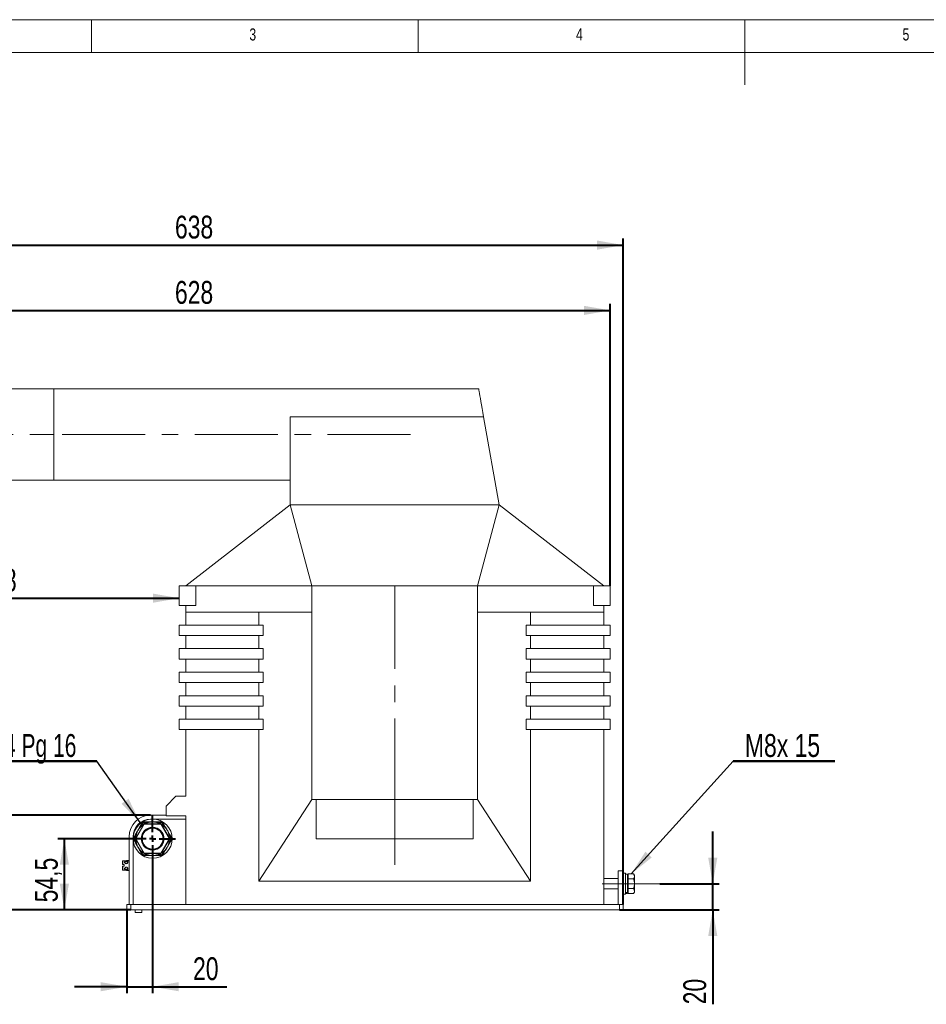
# Model space of a CAD drawing. Header units: millimetres. Extents: x 5 to 582, y 5 to 292.
# Tile 3 of 8: x 99 to 238, y 141 to 292. Entities that reach past the tile are written whole.
import ezdxf

# ---------------------------------------------------------------- set-up
doc = ezdxf.new("R2010")
doc.units = ezdxf.units.MM
doc.linetypes.add('CENTERX2', pattern=[20.32, 12.7, -2.54, 2.54, -2.54])
doc.layers.add('KÓTY_DO_VÝKRESŮ_NA_WEB', color=7, linetype='Continuous', lineweight=40)
doc.styles.add('SLDTEXTSTYLE0', font='TXT', dxfattribs={"width": 0.75})
doc.styles.add('SLDTEXTSTYLE4', font='TXT', dxfattribs={"width": 0.75, "bigfont": 'bigfont'})
doc.styles.add('SLDTEXTSTYLE9', font='TXT', dxfattribs={"width": 0.6875})
doc.dimstyles.new('SLDDIMSTYLE0', dxfattribs={"dimtxt": 3.5, "dimasz": 4, "dimexe": 0, "dimexo": 0.0625, "dimgap": 0.875, "dimtad": 1, "dimdec": 1, "dimlfac": 5, "dimrnd": 1e-09, "dimzin": 12, "dimdsep": 46, "dimtxsty": 'SLDTEXTSTYLE0', "dimsah": 1, "dimcen": 0.09, "dimadec": 0, "dimazin": 3, "dimtfac": 1, "dimtofl": 0, "dimtmove": 0, "dimatfit": 3, "dimfxl": 1, "dimfrac": 2, "dimtolj": 1, "dimtzin": 12, "dimarcsym": 0})
doc.dimstyles.new('SLDDIMSTYLE1', dxfattribs={"dimtxt": 3.5, "dimasz": 4, "dimexe": 0, "dimexo": 0.0625, "dimgap": 0.875, "dimtad": 1, "dimdec": 1, "dimlfac": 5, "dimrnd": 1e-09, "dimzin": 12, "dimdsep": 46, "dimtxsty": 'SLDTEXTSTYLE0', "dimsah": 1, "dimcen": 0.09, "dimadec": 0, "dimazin": 3, "dimtfac": 1, "dimtmove": 0, "dimatfit": 0, "dimfxl": 1, "dimfrac": 2, "dimtolj": 1, "dimtzin": 12, "dimarcsym": 0})
doc.dimstyles.new('SLDDIMSTYLE2', dxfattribs={"dimtxt": 0.18, "dimasz": 4, "dimexe": 0, "dimexo": 0.0625, "dimgap": 0, "dimtad": 0, "dimtih": 1, "dimtoh": 1, "dimdec": 0, "dimrnd": 1e-09, "dimzin": 0, "dimdsep": 46, "dimtxsty": 'Standard', "dimsah": 1, "dimcen": 0.09, "dimadec": 0, "dimazin": 0, "dimtfac": 4, "dimtdec": 0, "dimtofl": 0, "dimtmove": 0, "dimatfit": 3, "dimfxl": 1, "dimfrac": 2, "dimtolj": 1, "dimtzin": 0, "dimarcsym": 0})

# ---------------------------------------------------------------- blocks, each defined once
blk = doc.blocks.new('_D')
at = {"layer": 'KÓTY_DO_VÝKRESŮ_NA_WEB'}
for p, q in [((59.88, 228.48), (50.89, 228.48)), ((51.89, 228.48), (51.89, 155.68)), ((116, 155.68), (50.89, 155.68))]:
    blk.add_line(p, q, dxfattribs=at)
for points in [[(51.89, 228.48), (51.19, 224.48), (52.59, 224.48)], [(51.89, 155.68), (52.59, 159.68), (51.19, 159.68)]]:
    blk.add_solid(points, dxfattribs=at)
at = {"layer": 'KÓTY_DO_VÝKRESŮ_NA_WEB', "insert": (47.38, 188.2), "char_height": 3.5, "attachment_point": 1, "rotation": 90, "style": 'SLDTEXTSTYLE0'}
blk.add_mtext('364', dxfattribs=at)
blk = doc.blocks.new('_D_3')
at = {"layer": 'KÓTY_DO_VÝKRESŮ_NA_WEB'}
for p, q in [((115.84, 166.58), (104.84, 166.58)), ((105.84, 155.68), (105.84, 166.58)), ((116, 155.68), (104.84, 155.68))]:
    blk.add_line(p, q, dxfattribs=at)
for points in [[(105.84, 166.58), (105.14, 162.58), (106.54, 162.58)], [(105.84, 155.68), (106.54, 159.68), (105.14, 159.68)]]:
    blk.add_solid(points, dxfattribs=at)
at = {"layer": 'KÓTY_DO_VÝKRESŮ_NA_WEB', "insert": (101.33, 156.83), "char_height": 3.5, "attachment_point": 1, "rotation": 90, "style": 'SLDTEXTSTYLE0'}
blk.add_mtext('54,5', dxfattribs=at)
blk = doc.blocks.new('_D_4')
at = {"layer": 'KÓTY_DO_VÝKRESŮ_NA_WEB'}
for p, q in [((119.04, 170.18), (95.56, 170.18)), ((96.56, 155.68), (96.56, 170.18)), ((116, 155.68), (95.56, 155.68))]:
    blk.add_line(p, q, dxfattribs=at)
for points in [[(96.56, 170.18), (95.86, 166.18), (97.26, 166.18)], [(96.56, 155.68), (97.26, 159.68), (95.86, 159.68)]]:
    blk.add_solid(points, dxfattribs=at)
at = {"layer": 'KÓTY_DO_VÝKRESŮ_NA_WEB', "insert": (92.04, 158.94), "char_height": 3.5, "attachment_point": 1, "rotation": 90, "style": 'SLDTEXTSTYLE0'}
blk.add_mtext('72,5', dxfattribs=at)
blk = doc.blocks.new('_D_5')
at = {"layer": 'KÓTY_DO_VÝKRESŮ_NA_WEB'}
for p, q in [((119.35, 163.07), (119.35, 142.91)), ((115.41, 155.67), (115.41, 142.91)), ((115.41, 143.91), (107.41, 143.91)), ((115.41, 143.91), (119.35, 143.91)), ((119.35, 143.91), (130.71, 143.91))]:
    blk.add_line(p, q, dxfattribs=at)
for points in [[(115.41, 143.91), (111.41, 144.61), (111.41, 143.21)], [(119.35, 143.91), (123.35, 143.21), (123.35, 144.61)]]:
    blk.add_solid(points, dxfattribs=at)
at = {"layer": 'KÓTY_DO_VÝKRESŮ_NA_WEB', "insert": (125.54, 148.42), "char_height": 3.5, "attachment_point": 1, "style": 'SLDTEXTSTYLE0'}
blk.add_mtext('20', dxfattribs=at)
blk = doc.blocks.new('_D_6')
at = {"layer": 'KÓTY_DO_VÝKRESŮ_NA_WEB'}
for p, q in [((63.89, 235.49), (63.89, 248.48)), ((63.89, 247.48), (189.41, 247.48)), ((189.41, 205.29), (189.41, 248.48))]:
    blk.add_line(p, q, dxfattribs=at)
for points in [[(63.89, 247.48), (67.89, 246.78), (67.89, 248.18)], [(189.41, 247.48), (185.41, 248.18), (185.41, 246.78)]]:
    blk.add_solid(points, dxfattribs=at)
at = {"layer": 'KÓTY_DO_VÝKRESŮ_NA_WEB', "insert": (122.77, 251.99), "char_height": 3.5, "attachment_point": 1, "style": 'SLDTEXTSTYLE0'}
blk.add_mtext('628', dxfattribs=at)
blk = doc.blocks.new('_D_7')
at = {"layer": 'KÓTY_DO_VÝKRESŮ_NA_WEB'}
for p, q in [((63.89, 235.49), (63.89, 258.48)), ((191.41, 156.49), (191.41, 258.48)), ((63.89, 257.48), (191.41, 257.48))]:
    blk.add_line(p, q, dxfattribs=at)
for points in [[(63.89, 257.48), (67.89, 256.78), (67.89, 258.18)], [(191.41, 257.48), (187.41, 258.18), (187.41, 256.78)]]:
    blk.add_solid(points, dxfattribs=at)
at = {"layer": 'KÓTY_DO_VÝKRESŮ_NA_WEB', "insert": (122.77, 261.99), "char_height": 3.5, "attachment_point": 1, "style": 'SLDTEXTSTYLE0'}
blk.add_mtext('638', dxfattribs=at)
blk = doc.blocks.new('_D_8')
at = {"layer": 'KÓTY_DO_VÝKRESŮ_NA_WEB'}
for p, q in [((63.89, 221.47), (63.89, 202.41)), ((63.89, 203.41), (123.41, 203.41))]:
    blk.add_line(p, q, dxfattribs=at)
for points in [[(63.89, 203.41), (67.89, 202.71), (67.89, 204.11)], [(123.41, 203.41), (119.41, 204.11), (119.41, 202.71)]]:
    blk.add_solid(points, dxfattribs=at)
at = {"layer": 'KÓTY_DO_VÝKRESŮ_NA_WEB', "insert": (92.68, 207.92), "char_height": 3.5, "attachment_point": 1, "style": 'SLDTEXTSTYLE0'}
blk.add_mtext('298', dxfattribs=at)
blk = doc.blocks.new('_D_9')
at = {"layer": 'KÓTY_DO_VÝKRESŮ_NA_WEB'}
for p, q in [((205.11, 159.68), (205.11, 167.68)), ((197.01, 159.68), (206.11, 159.68)), ((205.11, 155.68), (205.11, 159.68)), ((190.82, 155.68), (206.11, 155.68)), ((205.11, 155.68), (205.11, 141.22))]:
    blk.add_line(p, q, dxfattribs=at)
for points in [[(205.11, 159.68), (205.81, 163.68), (204.41, 163.68)], [(205.11, 155.68), (204.41, 151.68), (205.81, 151.68)]]:
    blk.add_solid(points, dxfattribs=at)
at = {"layer": 'KÓTY_DO_VÝKRESŮ_NA_WEB', "insert": (200.6, 141.22), "char_height": 3.5, "attachment_point": 1, "rotation": 90, "style": 'SLDTEXTSTYLE0'}
blk.add_mtext('20', dxfattribs=at)
blk = doc.blocks.new('SW_NOTE_1')
at = {"layer": 'KÓTY_DO_VÝKRESŮ_NA_WEB', "color": 0}
for p, q in [((-39.01, 0), (0, 0)), ((0, 0), (-39.01, 0)), ((-39.01, 0), (0, 0)), ((0, 0), (-39.01, 0)), ((-39.01, 0), (0, 0)), ((0, 0), (-39.01, 0))]:
    blk.add_line(p, q, dxfattribs=at)
at = {"layer": 'KÓTY_DO_VÝKRESŮ_NA_WEB', "color": 0, "char_height": 3.5, "attachment_point": 1}
for s, insert, style in [('Pevný kontakt', (-38.9, 13.57), 'SLDTEXTSTYLE0'), ('Fixed contact', (-38.9, 9.04), 'SLDTEXTSTYLE0'), ('\\M+18447\\M+18475\\M+18483\\M+18484\\M+1847B\\M+18479\\M+1847A \\M+1847B\\M+18480\\M+1847E\\M+18484\\M+18470\\M+1847B\\M+18484', (-38.9, 4.52), 'SLDTEXTSTYLE4')]:
    blk.add_mtext(s, dxfattribs=dict(at, insert=insert, style=style))
blk = doc.blocks.new('SW_NOTE_2')
at = {"layer": 'KÓTY_DO_VÝKRESŮ_NA_WEB', "color": 0}
for p, q in [((0, 0), (15.56, 0)), ((15.56, 0), (0, 0)), ((0, 0), (15.56, 0)), ((15.56, 0), (0, 0)), ((0, 0), (15.56, 0)), ((15.56, 0), (0, 0))]:
    blk.add_line(p, q, dxfattribs=at)
at = {"layer": 'KÓTY_DO_VÝKRESŮ_NA_WEB', "color": 0, "insert": (7.56, 4.17), "char_height": 3.5, "attachment_point": 2, "style": 'SLDTEXTSTYLE0'}
blk.add_mtext('M8x 15', dxfattribs=at)
blk = doc.blocks.new('SW_NOTE_3')
at = {"layer": 'KÓTY_DO_VÝKRESŮ_NA_WEB', "color": 0}
for p, q in [((-24.13, 0), (0, 0)), ((0, 0), (-24.13, 0)), ((-24.13, 0), (0, 0)), ((0, 0), (-24.13, 0)), ((-24.13, 0), (0, 0)), ((0, 0), (-24.13, 0))]:
    blk.add_line(p, q, dxfattribs=at)
at = {"layer": 'KÓTY_DO_VÝKRESŮ_NA_WEB', "color": 0, "char_height": 3.5, "attachment_point": 2}
for s, insert, style in [('%%c', (-21.58, 4.17), 'SLDTEXTSTYLE0'), ('14 Pg 16', (-9.58, 4.17), 'SLDTEXTSTYLE9')]:
    blk.add_mtext(s, dxfattribs=dict(at, insert=insert, style=style))
blk = doc.blocks.new('SW_CENTERMARKSYMBOL_0')
at = {"layer": 'KÓTY_DO_VÝKRESŮ_NA_WEB', "color": 0}
for p, q in [((0, 1), (0, 3.5)), ((-1, 0), (-3.5, 0)), ((0, 0), (-0.5, 0)), ((0, 0), (0, 0.5)), ((0, 0), (0, -0.5)), ((0, 0), (0.5, 0)), ((1, 0), (3.5, 0)), ((0, -1), (0, -3.5))]:
    blk.add_line(p, q, dxfattribs=at)

msp = doc.modelspace()

# ---------------------------------------------------------------- linework, layer by layer
at = {"color": 7, "linetype": 'Continuous', "lineweight": 0}
for p, q in [((415, 292), (5, 292)), ((110, 292), (110, 287)), ((160, 287), (160, 292)), ((210, 292), (210, 282)), ((410, 287), (10, 287))]:
    msp.add_line(p, q, dxfattribs=at)
at = {"color": 7, "linetype": 'Continuous', "lineweight": 15}
for p, q in [((104.214, 235.481), (92.251, 235.481)), ((169.275, 235.481), (104.214, 235.481)), ((104.214, 235.481), (104.214, 221.481)), ((104.214, 228.481), (104.214, 235.481)), ((140.414, 231.18), (170.034, 231.18)), ((140.414, 231.18), (140.414, 217.681)), ((172.414, 217.681), (170.034, 231.18)), ((104.214, 221.481), (104.214, 228.481)), ((89.01, 221.481), (104.214, 221.481)), ((104.214, 221.481), (140.414, 221.481)), ((140.414, 217.681), (124.414, 205.281)), ((143.732, 205.281), (140.414, 217.681)), ((172.414, 217.681), (140.414, 217.681)), ((172.414, 217.681), (169.096, 205.281)), ((188.414, 205.281), (172.414, 217.681)), ((123.414, 202.281), (123.414, 205.281)), ((125.959, 205.281), (123.414, 205.281)), ((125.959, 205.281), (143.732, 205.281)), ((125.959, 202.281), (125.959, 205.281)), ((143.732, 205.281), (143.732, 201.281)), ((143.732, 205.281), (169.096, 205.281)), ((169.096, 205.281), (169.096, 201.281)), ((169.096, 205.281), (186.869, 205.281)), ((186.869, 205.281), (186.869, 202.281)), ((186.869, 205.281), (189.414, 205.281)), ((189.414, 205.281), (189.414, 202.281)), ((125.959, 202.281), (123.414, 202.281)), ((124.414, 202.281), (124.414, 201.281)), ((186.869, 202.281), (189.414, 202.281)), ((188.414, 202.281), (188.414, 201.281)), ((124.414, 201.281), (143.732, 201.281)), ((124.414, 199.281), (124.414, 201.281)), ((135.614, 201.281), (135.614, 199.281)), ((143.732, 201.281), (143.732, 172.581)), ((169.096, 201.281), (169.096, 172.581)), ((169.096, 201.281), (188.414, 201.281)), ((177.214, 201.281), (177.214, 199.281)), ((188.414, 201.281), (188.414, 199.281)), ((123.414, 197.681), (123.414, 199.281)), ((136.263, 199.281), (123.414, 199.281)), ((136.263, 199.281), (136.263, 197.681)), ((176.565, 197.681), (176.565, 199.281)), ((176.565, 199.281), (189.414, 199.281)), ((189.414, 199.281), (189.414, 197.681)), ((136.263, 197.681), (123.414, 197.681)), ((124.414, 195.681), (124.414, 197.681)), ((135.614, 197.681), (135.614, 195.681)), ((176.565, 197.681), (189.414, 197.681)), ((177.214, 197.681), (177.214, 195.681)), ((188.414, 197.681), (188.414, 195.681)), ((123.414, 194.081), (123.414, 195.681)), ((136.263, 195.681), (123.414, 195.681)), ((136.263, 195.681), (136.263, 194.081)), ((176.565, 194.081), (176.565, 195.681)), ((176.565, 195.681), (189.414, 195.681)), ((189.414, 195.681), (189.414, 194.081)), ((136.263, 194.081), (123.414, 194.081)), ((124.414, 192.081), (124.414, 194.081)), ((135.614, 194.081), (135.614, 192.081)), ((176.565, 194.081), (189.414, 194.081)), ((177.214, 194.081), (177.214, 192.081)), ((188.414, 194.081), (188.414, 192.081)), ((123.414, 190.481), (123.414, 192.081)), ((136.263, 192.081), (123.414, 192.081)), ((136.263, 192.081), (136.263, 190.481)), ((176.565, 190.481), (176.565, 192.081)), ((176.565, 192.081), (189.414, 192.081)), ((189.414, 192.081), (189.414, 190.481)), ((136.263, 190.481), (123.414, 190.481)), ((124.414, 188.481), (124.414, 190.481)), ((135.614, 190.481), (135.614, 188.481)), ((176.565, 190.481), (189.414, 190.481)), ((177.214, 190.481), (177.214, 188.481)), ((188.414, 190.481), (188.414, 188.481)), ((123.414, 186.881), (123.414, 188.481)), ((136.263, 188.481), (123.414, 188.481)), ((136.263, 188.481), (136.263, 186.881)), ((176.565, 186.881), (176.565, 188.481)), ((176.565, 188.481), (189.414, 188.481)), ((189.414, 188.481), (189.414, 186.881)), ((136.263, 186.881), (123.414, 186.881)), ((124.414, 184.881), (124.414, 186.881)), ((135.614, 186.881), (135.614, 184.881)), ((176.565, 186.881), (189.414, 186.881)), ((177.214, 186.881), (177.214, 184.881)), ((188.414, 186.881), (188.414, 184.881)), ((123.414, 183.281), (123.414, 184.881)), ((136.263, 184.881), (123.414, 184.881)), ((136.263, 184.881), (136.263, 183.281)), ((176.565, 183.281), (176.565, 184.881)), ((176.565, 184.881), (189.414, 184.881)), ((189.414, 184.881), (189.414, 183.281)), ((136.263, 183.281), (123.414, 183.281)), ((124.414, 173.081), (124.414, 183.281)), ((135.614, 183.281), (135.614, 160.081)), ((176.565, 183.281), (189.414, 183.281)), ((177.214, 183.281), (177.214, 160.081)), ((188.414, 183.281), (188.414, 156.481)), ((122.914, 173.081), (121.414, 171.581)), ((124.414, 173.081), (122.914, 173.081)), ((135.614, 160.081), (143.732, 172.581)), ((144.414, 172.581), (143.732, 172.581)), ((144.414, 172.581), (168.414, 172.581)), ((144.414, 166.581), (144.414, 172.581)), ((169.096, 172.581), (168.414, 172.581)), ((168.414, 166.581), (168.414, 172.581)), ((169.096, 172.581), (177.214, 160.081)), ((121.414, 171.581), (121.414, 170.081)), ((117.458, 168.496), (117.751, 169.004)), ((117.824, 168.931), (117.545, 168.446)), ((117.751, 169.004), (118.051, 169.177)), ((118.078, 169.077), (117.824, 168.931)), ((118.051, 169.177), (118.637, 169.177)), ((118.637, 169.077), (118.078, 169.077)), ((118.637, 169.077), (118.637, 169.177)), ((119.051, 170.179), (121.414, 170.179)), ((124.414, 169.579), (119.051, 169.579)), ((120.065, 169.177), (120.065, 169.077)), ((120.065, 169.177), (120.651, 169.177)), ((120.624, 169.077), (120.065, 169.077)), ((120.878, 168.931), (120.624, 169.077)), ((120.651, 169.177), (120.951, 169.004)), ((121.158, 168.446), (120.878, 168.931)), ((120.951, 169.004), (121.244, 168.496)), ((121.414, 170.081), (124.414, 170.081)), ((124.414, 156.481), (124.414, 170.081)), ((116.785, 166.675), (117.985, 168.753)), ((118.02, 168.733), (116.82, 166.655)), ((118, 168.768), (118.131, 168.844)), ((118.151, 168.809), (118.02, 168.733)), ((118.151, 168.849), (118.151, 168.809)), ((118.151, 168.849), (120.551, 168.849)), ((120.551, 168.809), (118.151, 168.809)), ((120.551, 168.809), (120.551, 168.849)), ((120.682, 168.733), (120.551, 168.809)), ((120.571, 168.844), (120.702, 168.768)), ((121.882, 166.655), (120.682, 168.733)), ((120.717, 168.753), (121.917, 166.675)), ((115.751, 156.481), (115.751, 166.879)), ((116.351, 166.879), (116.351, 156.481)), ((116.451, 166.752), (116.744, 167.26)), ((116.451, 166.406), (116.451, 166.752)), ((116.744, 165.898), (116.451, 166.406)), ((116.831, 167.21), (116.551, 166.726)), ((116.551, 166.726), (116.551, 166.433)), ((116.551, 166.433), (116.831, 165.948)), ((116.82, 166.655), (116.78, 166.655)), ((116.78, 166.503), (116.78, 166.655)), ((116.78, 166.503), (116.82, 166.503)), ((117.985, 164.405), (116.785, 166.483)), ((116.82, 166.655), (116.82, 166.503)), ((116.82, 166.503), (118.02, 164.425)), ((120.682, 164.425), (121.882, 166.503)), ((121.917, 166.483), (120.717, 164.405)), ((122.151, 166.726), (121.871, 167.21)), ((121.871, 165.948), (122.151, 166.433)), ((121.922, 166.655), (121.882, 166.655)), ((121.882, 166.503), (121.882, 166.655)), ((121.882, 166.503), (121.922, 166.503)), ((121.922, 166.655), (121.922, 166.503)), ((121.958, 167.26), (122.251, 166.752)), ((122.251, 166.406), (121.958, 165.898)), ((122.151, 166.433), (122.151, 166.726)), ((122.251, 166.752), (122.251, 166.406)), ((144.414, 166.581), (168.414, 166.581)), ((117.751, 164.154), (117.458, 164.662)), ((117.545, 164.712), (117.824, 164.227)), ((118.131, 164.314), (118, 164.39)), ((118.02, 164.425), (118.151, 164.349)), ((120.551, 164.349), (120.682, 164.425)), ((120.702, 164.39), (120.571, 164.314)), ((120.878, 164.227), (121.158, 164.712)), ((121.244, 164.662), (120.951, 164.154)), ((114.751, 162.601), (114.751, 163.141)), ((115.751, 163.181), (114.791, 163.181)), ((114.791, 163.181), (114.791, 162.601)), ((115.751, 163.281), (115.49, 163.258)), ((115.49, 163.258), (115.49, 163.181)), ((118.051, 163.981), (117.751, 164.154)), ((117.824, 164.227), (118.078, 164.081)), ((118.637, 163.981), (118.051, 163.981)), ((118.078, 164.081), (118.637, 164.081)), ((118.151, 164.349), (118.151, 164.309)), ((118.151, 164.349), (120.551, 164.349)), ((120.551, 164.309), (118.151, 164.309)), ((118.637, 163.981), (118.637, 164.081)), ((120.065, 163.981), (120.065, 164.081)), ((120.065, 164.081), (120.624, 164.081)), ((120.651, 163.981), (120.065, 163.981)), ((120.551, 164.309), (120.551, 164.349)), ((120.624, 164.081), (120.878, 164.227)), ((120.951, 164.154), (120.651, 163.981)), ((114.751, 161.821), (114.751, 162.361)), ((114.971, 162.601), (114.791, 162.601)), ((114.791, 162.361), (114.971, 162.361)), ((114.791, 162.361), (114.791, 161.781)), ((114.791, 161.781), (115.751, 161.781)), ((114.971, 162.361), (114.971, 162.601)), ((115.271, 162.76), (115.271, 162.787)), ((115.271, 162.175), (115.271, 162.203)), ((115.49, 161.781), (115.49, 161.704)), ((115.49, 161.704), (115.751, 161.681)), ((191.414, 161.681), (190.614, 161.681)), ((190.614, 161.681), (190.614, 159.681)), ((191.414, 161.681), (191.414, 159.681)), ((135.614, 160.081), (177.214, 160.081)), ((190.614, 160.481), (188.414, 160.481)), ((191.734, 161.281), (191.414, 161.281)), ((191.734, 158.202), (191.734, 161.281)), ((192.054, 161.161), (191.734, 161.161)), ((192.054, 158.346), (192.054, 161.161)), ((192.174, 160.981), (192.054, 160.981)), ((192.174, 160.807), (192.174, 161.182)), ((192.174, 161.182), (192.998, 161.182)), ((192.174, 160.432), (192.174, 160.807)), ((192.174, 159.681), (192.174, 160.432)), ((192.174, 160.432), (192.998, 160.432)), ((193.114, 160.981), (192.998, 161.182)), ((192.998, 161.182), (193.114, 160.807)), ((193.114, 160.807), (193.114, 160.981)), ((193.114, 159.681), (193.114, 160.807)), ((188.414, 158.881), (190.614, 158.881)), ((188.434, 158.481), (188.414, 158.481)), ((188.434, 158.881), (188.434, 158.481)), ((188.434, 158.481), (188.434, 158.281)), ((190.614, 159.681), (190.614, 156.481)), ((190.614, 159.681), (191.414, 159.681)), ((191.414, 159.681), (191.414, 156.481)), ((192.054, 158.346), (191.734, 158.346)), ((192.054, 158.381), (192.174, 158.381)), ((192.054, 158.346), (192.054, 158.285)), ((192.174, 158.931), (192.174, 159.681)), ((192.174, 158.931), (192.998, 158.931)), ((192.174, 158.555), (192.174, 158.931)), ((192.174, 158.18), (192.174, 158.555)), ((192.998, 158.931), (193.114, 158.555)), ((192.998, 158.18), (193.114, 158.381)), ((193.114, 158.555), (193.114, 159.681)), ((193.114, 158.381), (193.114, 158.555)), ((188.434, 158.281), (188.414, 158.281)), ((188.434, 158.081), (188.414, 158.081)), ((188.434, 157.881), (188.414, 157.881)), ((188.434, 157.681), (188.414, 157.681)), ((188.434, 157.481), (188.414, 157.481)), ((188.434, 158.081), (188.434, 157.881)), ((188.434, 157.681), (188.434, 157.481)), ((191.414, 158.081), (191.734, 158.081)), ((191.734, 158.285), (192.054, 158.285)), ((191.734, 158.081), (191.734, 158.202)), ((191.734, 158.201), (192.054, 158.201)), ((192.054, 158.201), (192.054, 158.285)), ((192.174, 158.18), (192.998, 158.18)), ((115.414, 155.681), (115.414, 156.481)), ((115.414, 156.481), (116.014, 156.481)), ((116.014, 155.681), (115.414, 155.681)), ((116.014, 156.481), (116.014, 155.681)), ((116.014, 156.481), (190.814, 156.481)), ((116.014, 155.681), (190.814, 155.681)), ((116.701, 155.681), (116.701, 155.3)), ((117.701, 155.3), (117.701, 155.681)), ((190.814, 155.681), (190.814, 156.481)), ((190.814, 156.481), (191.414, 156.481)), ((191.414, 155.681), (190.814, 155.681)), ((191.414, 156.481), (191.414, 155.681)), ((116.701, 155.3), (117.701, 155.3))]:
    msp.add_line(p, q, dxfattribs=at)
at = {"color": 7, "linetype": 'Continuous', "lineweight": 15, "flags": 128}
for points in [[(169.275, 235.481), (169.277, 235.472), (169.29, 235.399), (169.316, 235.254), (169.354, 235.038), (169.404, 234.754), (169.465, 234.405), (169.538, 233.993), (169.62, 233.525), (169.712, 233.003), (169.813, 232.435), (169.92, 231.825), (170.034, 231.18)], [(117.824, 168.931), (117.812, 168.944), (117.799, 168.956), (117.788, 168.967), (117.777, 168.978), (117.768, 168.987), (117.761, 168.994), (117.755, 169), (117.752, 169.003), (117.751, 169.004)], [(118.078, 169.077), (118.073, 169.097), (118.068, 169.115), (118.063, 169.133), (118.059, 169.148), (118.056, 169.16), (118.053, 169.17), (118.052, 169.175), (118.051, 169.177)], [(120.624, 169.077), (120.629, 169.095), (120.633, 169.111), (120.638, 169.127), (120.642, 169.141), (120.645, 169.154), (120.647, 169.164), (120.649, 169.171), (120.651, 169.176), (120.651, 169.177)], [(120.878, 168.931), (120.891, 168.944), (120.903, 168.956), (120.914, 168.967), (120.925, 168.978), (120.934, 168.987), (120.941, 168.994), (120.947, 169), (120.95, 169.003), (120.951, 169.004)], [(117.458, 168.496), (117.46, 168.495), (117.465, 168.493), (117.473, 168.488), (117.483, 168.482), (117.497, 168.474), (117.511, 168.466), (117.528, 168.456), (117.545, 168.446)], [(118.02, 168.733), (118.013, 168.737), (118.007, 168.741), (118.001, 168.744), (117.995, 168.747), (117.991, 168.75), (117.988, 168.752), (117.986, 168.753), (117.985, 168.753)], [(118, 168.768), (118, 168.767), (118.001, 168.765), (118.003, 168.762), (118.006, 168.758), (118.009, 168.752), (118.012, 168.747), (118.016, 168.74), (118.02, 168.733)], [(118.151, 168.809), (118.147, 168.816), (118.144, 168.822), (118.14, 168.828), (118.137, 168.834), (118.135, 168.838), (118.133, 168.841), (118.132, 168.843), (118.131, 168.844)], [(120.571, 168.844), (120.571, 168.843), (120.569, 168.841), (120.568, 168.838), (120.565, 168.834), (120.562, 168.828), (120.559, 168.822), (120.555, 168.816), (120.551, 168.809)], [(120.682, 168.733), (120.686, 168.74), (120.69, 168.747), (120.693, 168.752), (120.697, 168.758), (120.699, 168.762), (120.701, 168.765), (120.702, 168.767), (120.702, 168.768)], [(120.717, 168.753), (120.716, 168.753), (120.714, 168.752), (120.711, 168.75), (120.707, 168.747), (120.702, 168.744), (120.696, 168.741), (120.689, 168.737), (120.682, 168.733)], [(121.158, 168.446), (121.174, 168.456), (121.191, 168.466), (121.206, 168.474), (121.219, 168.482), (121.23, 168.488), (121.238, 168.493), (121.242, 168.495), (121.244, 168.496)], [(116.451, 166.752), (116.453, 166.752), (116.459, 166.75), (116.468, 166.748), (116.48, 166.744), (116.496, 166.74), (116.513, 166.736), (116.532, 166.731), (116.551, 166.726)], [(116.451, 166.406), (116.453, 166.406), (116.459, 166.408), (116.468, 166.41), (116.48, 166.414), (116.496, 166.418), (116.513, 166.422), (116.532, 166.427), (116.551, 166.433)], [(116.744, 167.26), (116.746, 167.259), (116.751, 167.256), (116.759, 167.252), (116.77, 167.245), (116.783, 167.238), (116.798, 167.229), (116.814, 167.22), (116.831, 167.21)], [(116.744, 165.898), (116.746, 165.899), (116.751, 165.902), (116.759, 165.907), (116.77, 165.913), (116.783, 165.921), (116.798, 165.929), (116.814, 165.939), (116.831, 165.948)], [(116.785, 166.675), (116.786, 166.675), (116.788, 166.673), (116.791, 166.672), (116.795, 166.669), (116.801, 166.666), (116.807, 166.663), (116.813, 166.659), (116.82, 166.655)], [(116.82, 166.503), (116.813, 166.499), (116.807, 166.496), (116.801, 166.492), (116.795, 166.489), (116.791, 166.487), (116.788, 166.485), (116.786, 166.484), (116.785, 166.483)], [(121.958, 167.26), (121.956, 167.259), (121.951, 167.256), (121.943, 167.252), (121.933, 167.245), (121.92, 167.238), (121.905, 167.229), (121.888, 167.22), (121.871, 167.21)], [(121.958, 165.898), (121.956, 165.899), (121.951, 165.902), (121.943, 165.907), (121.933, 165.913), (121.92, 165.921), (121.905, 165.929), (121.888, 165.939), (121.871, 165.948)], [(121.882, 166.655), (121.889, 166.659), (121.896, 166.663), (121.901, 166.666), (121.907, 166.669), (121.911, 166.672), (121.914, 166.673), (121.916, 166.675), (121.917, 166.675)], [(121.917, 166.483), (121.916, 166.484), (121.914, 166.485), (121.911, 166.487), (121.907, 166.489), (121.901, 166.492), (121.896, 166.496), (121.889, 166.499), (121.882, 166.503)], [(122.251, 166.752), (122.249, 166.752), (122.243, 166.75), (122.234, 166.748), (122.222, 166.744), (122.207, 166.74), (122.189, 166.736), (122.171, 166.731), (122.151, 166.726)], [(122.251, 166.406), (122.25, 166.406), (122.245, 166.408), (122.238, 166.41), (122.228, 166.412), (122.215, 166.416), (122.201, 166.419), (122.185, 166.424), (122.168, 166.428), (122.151, 166.433)], [(117.545, 164.712), (117.528, 164.702), (117.511, 164.693), (117.497, 164.684), (117.483, 164.677), (117.473, 164.67), (117.465, 164.666), (117.46, 164.663), (117.458, 164.662)], [(117.985, 164.405), (117.986, 164.405), (117.988, 164.407), (117.991, 164.408), (117.995, 164.411), (118.001, 164.414), (118.007, 164.417), (118.013, 164.421), (118.02, 164.425)], [(118.02, 164.425), (118.016, 164.418), (118.012, 164.412), (118.009, 164.406), (118.006, 164.401), (118.003, 164.396), (118.001, 164.393), (118, 164.391), (118, 164.39)], [(120.702, 164.39), (120.702, 164.391), (120.701, 164.393), (120.699, 164.396), (120.697, 164.401), (120.693, 164.406), (120.69, 164.412), (120.686, 164.418), (120.682, 164.425)], [(120.682, 164.425), (120.689, 164.421), (120.696, 164.417), (120.702, 164.414), (120.707, 164.411), (120.711, 164.408), (120.714, 164.407), (120.716, 164.405), (120.717, 164.405)], [(121.244, 164.662), (121.242, 164.663), (121.238, 164.666), (121.23, 164.67), (121.219, 164.677), (121.206, 164.684), (121.191, 164.693), (121.174, 164.702), (121.158, 164.712)], [(115.354, 162.757), (115.396, 162.77), (115.467, 162.816), (115.514, 162.878), (115.527, 162.911), (115.531, 162.943), (115.527, 162.972), (115.514, 162.998), (115.467, 163.036), (115.396, 163.057), (115.354, 163.062), (115.311, 163.064), (115.268, 163.062), (115.226, 163.057), (115.156, 163.036), (115.108, 162.998), (115.095, 162.972), (115.091, 162.943), (115.095, 162.911), (115.108, 162.878), (115.156, 162.816), (115.226, 162.77), (115.268, 162.757), (115.311, 162.753), (115.311, 162.753)], [(117.824, 164.227), (117.81, 164.213), (117.796, 164.199), (117.784, 164.187), (117.773, 164.176), (117.763, 164.167), (117.757, 164.16), (117.752, 164.156), (117.751, 164.154)], [(118.078, 164.081), (118.073, 164.064), (118.069, 164.047), (118.064, 164.031), (118.061, 164.017), (118.057, 164.004), (118.055, 163.994), (118.053, 163.987), (118.051, 163.983), (118.051, 163.981)], [(118.131, 164.314), (118.132, 164.315), (118.133, 164.317), (118.135, 164.32), (118.137, 164.325), (118.14, 164.33), (118.144, 164.336), (118.147, 164.342), (118.151, 164.349)], [(120.551, 164.349), (120.555, 164.342), (120.559, 164.336), (120.562, 164.33), (120.565, 164.325), (120.568, 164.32), (120.569, 164.317), (120.571, 164.315), (120.571, 164.314)], [(120.651, 163.981), (120.651, 163.983), (120.649, 163.989), (120.647, 163.998), (120.643, 164.01), (120.639, 164.026), (120.635, 164.043), (120.63, 164.062), (120.624, 164.081)], [(120.951, 164.154), (120.95, 164.156), (120.946, 164.16), (120.939, 164.167), (120.93, 164.176), (120.919, 164.187), (120.906, 164.199), (120.892, 164.213), (120.878, 164.227)]]:
    msp.add_lwpolyline(points, dxfattribs=at)
at = {"color": 7, "linetype": 'Continuous', "lineweight": 15}
for radius in [3, 2.598, 1.74, 1.7, 1.6]:
    msp.add_circle((119.351, 166.579), radius, dxfattribs=at)
for centre, radius, start, end in [((119.051, 166.879), 3.3, 90, 180), ((119.051, 166.879), 2.7, 90, 180), ((118.052, 168.829), 0.2, 27.79414, 212.20586), ((119.351, 166.579), 2.571, 61.92986, 118.07014), ((120.65, 168.829), 0.2, 327.79414, 152.20586), ((119.351, 166.579), 2.571, 121.92986, 178.07014), ((118.02, 168.733), 0.04, 120, 150), ((118.151, 168.809), 0.04, 90, 120), ((120.551, 168.809), 0.04, 60, 90), ((120.682, 168.733), 0.04, 30, 60), ((119.351, 166.579), 2.571, 1.92986, 58.07014), ((116.753, 166.579), 0.2, 87.79414, 272.20586), ((116.82, 166.655), 0.04, 150, 180), ((116.82, 166.503), 0.04, 180, 210), ((119.351, 166.579), 2.571, 181.92986, 238.07014), ((119.351, 166.579), 2.571, 301.92986, 358.07014), ((121.882, 166.655), 0.04, 0, 30), ((121.882, 166.503), 0.04, 330, 0), ((121.949, 166.579), 0.2, 267.79414, 92.20586), ((118.052, 164.329), 0.2, 147.79414, 332.20586), ((118.02, 164.425), 0.04, 210, 240), ((120.65, 164.329), 0.2, 207.79414, 32.20586), ((120.682, 164.425), 0.04, 300, 330), ((114.791, 163.141), 0.04, 90, 180), ((115.511, 163.019), 0.24, 95, 137.57366), ((118.151, 164.349), 0.04, 240, 270), ((119.351, 166.579), 2.571, 241.92986, 298.07014), ((120.551, 164.349), 0.04, 270, 300), ((114.791, 161.821), 0.04, 180, 270), ((115.511, 161.943), 0.24, 222.42634, 265)]:
    msp.add_arc(centre, radius, start, end, dxfattribs=at)
msp.add_ellipse((115.311, 162.481), major_axis=(0, -0.311), ratio=0.7071068, start_param=2.758576, end_param=3.5245384, dxfattribs=at)
for points, knots in [([(118.637, 169.177), (118.704, 169.177), (118.943, 169.177), (119.179, 169.177), (119.35, 169.177), (119.351, 169.177)], [0, 0, 0, 0, 0.27763, 0.9938053, 1, 1, 1, 1]), ([(119.351, 169.177), (119.353, 169.177), (119.523, 169.177), (119.759, 169.177), (119.998, 169.177), (120.065, 169.177)], [0, 0, 0, 0, 0.0061947, 0.72237, 1, 1, 1, 1]), ([(116.744, 167.26), (116.778, 167.318), (116.897, 167.525), (117.015, 167.729), (117.1, 167.877), (117.101, 167.878)], [0, 0, 0, 0, 0.2776289, 0.9938077, 1, 1, 1, 1]), ([(117.101, 167.878), (117.102, 167.879), (117.187, 168.027), (117.305, 168.232), (117.425, 168.439), (117.458, 168.496)], [0, 0, 0, 0, 0.006196, 0.7223716, 1, 1, 1, 1]), ([(121.244, 168.496), (121.278, 168.439), (121.397, 168.232), (121.515, 168.027), (121.6, 167.879), (121.601, 167.878)], [0, 0, 0, 0, 0.2776284, 0.993804, 1, 1, 1, 1]), ([(121.601, 167.878), (121.602, 167.877), (121.687, 167.729), (121.805, 167.525), (121.925, 167.318), (121.958, 167.26)], [0, 0, 0, 0, 0.0061923, 0.722369, 1, 1, 1, 1]), ([(117.101, 165.28), (117.1, 165.281), (117.015, 165.429), (116.897, 165.633), (116.778, 165.84), (116.744, 165.898)], [0, 0, 0, 0, 0.006194, 0.7223716, 1, 1, 1, 1]), ([(121.958, 165.898), (121.925, 165.84), (121.805, 165.633), (121.687, 165.429), (121.602, 165.281), (121.601, 165.28)], [0, 0, 0, 0, 0.2776305, 0.993806, 1, 1, 1, 1]), ([(117.458, 164.662), (117.425, 164.72), (117.305, 164.927), (117.187, 165.131), (117.102, 165.279), (117.101, 165.28)], [0, 0, 0, 0, 0.2776284, 0.993804, 1, 1, 1, 1]), ([(121.601, 165.28), (121.6, 165.279), (121.515, 165.131), (121.397, 164.927), (121.278, 164.72), (121.244, 164.662)], [0, 0, 0, 0, 0.006196, 0.7223716, 1, 1, 1, 1]), ([(115.311, 162.753), (115.295, 162.754), (115.262, 162.756), (115.2, 162.777), (115.132, 162.824), (115.078, 162.899), (115.059, 162.978), (115.078, 163.046), (115.132, 163.093), (115.2, 163.116), (115.262, 163.125), (115.311, 163.127), (115.36, 163.125), (115.422, 163.116), (115.49, 163.093), (115.544, 163.046), (115.564, 162.978), (115.544, 162.899), (115.49, 162.824), (115.422, 162.777), (115.36, 162.756), (115.327, 162.754), (115.311, 162.753)], [0, 0, 0, 0, 0.0301882, 0.0607242, 0.1223862, 0.1855848, 0.2498576, 0.3142912, 0.3776129, 0.4392351, 0.4696685, 0.4999745, 0.5302866, 0.5606795, 0.6224444, 0.6857449, 0.7500272, 0.8143407, 0.877636, 0.9393063, 0.969757, 1, 1, 1, 1]), ([(119.351, 163.981), (119.35, 163.981), (119.179, 163.981), (118.943, 163.981), (118.704, 163.981), (118.637, 163.981)], [0, 0, 0, 0, 0.0061947, 0.72237, 1, 1, 1, 1]), ([(120.065, 163.981), (119.998, 163.981), (119.759, 163.981), (119.523, 163.981), (119.353, 163.981), (119.351, 163.981)], [0, 0, 0, 0, 0.27763, 0.9938053, 1, 1, 1, 1]), ([(114.791, 162.601), (114.787, 162.601), (114.778, 162.601), (114.766, 162.601), (114.757, 162.601), (114.752, 162.601), (114.751, 162.601), (114.751, 162.601)], [0, 0, 0, 0, 0.21059643, 0.42113308, 0.63299266, 0.84788409, 1, 1, 1, 1]), ([(114.751, 162.361), (114.752, 162.361), (114.752, 162.361), (114.76, 162.361), (114.77, 162.361), (114.781, 162.361), (114.788, 162.361), (114.791, 162.361)], [0, 0, 0, 0, 0.219089, 0.438244, 0.6555382, 0.8695087, 1, 1, 1, 1]), ([(115.311, 161.836), (115.295, 161.837), (115.262, 161.837), (115.2, 161.846), (115.132, 161.869), (115.078, 161.917), (115.059, 161.984), (115.078, 162.063), (115.132, 162.138), (115.2, 162.185), (115.262, 162.206), (115.311, 162.211), (115.36, 162.206), (115.422, 162.186), (115.49, 162.138), (115.544, 162.063), (115.564, 161.984), (115.544, 161.917), (115.49, 161.869), (115.422, 161.846), (115.36, 161.837), (115.327, 161.837), (115.311, 161.836)], [0, 0, 0, 0, 0.0301882, 0.0607243, 0.1223859, 0.1855846, 0.2498575, 0.3142914, 0.3776126, 0.4392348, 0.4696683, 0.4999743, 0.5302864, 0.5606794, 0.6224438, 0.6857445, 0.7500268, 0.8143412, 0.8776357, 0.9393064, 0.969757, 1, 1, 1, 1]), ([(115.267, 162.205), (115.253, 162.201), (115.212, 162.19), (115.152, 162.149), (115.111, 162.095), (115.094, 162.051), (115.09, 162.019), (115.094, 161.99), (115.111, 161.955), (115.152, 161.923), (115.212, 161.906), (115.267, 161.899), (115.297, 161.898), (115.311, 161.898)], [0, 0, 0, 0, 0.0655103, 0.1988397, 0.3323441, 0.3992768, 0.4661712, 0.5326646, 0.5996661, 0.732915, 0.8663312, 0.9333782, 1, 1, 1, 1]), ([(115.311, 161.898), (115.326, 161.898), (115.355, 161.899), (115.41, 161.906), (115.471, 161.923), (115.511, 161.955), (115.528, 161.99), (115.533, 162.019), (115.528, 162.051), (115.511, 162.096), (115.471, 162.149), (115.411, 162.19), (115.369, 162.201), (115.355, 162.205)], [0, 0, 0, 0, 0.0667363, 0.1335868, 0.2670133, 0.4004529, 0.4674069, 0.5340157, 0.6009506, 0.6675129, 0.8009593, 0.9345835, 1, 1, 1, 1]), ([(193.114, 160.807), (193.114, 160.798), (193.112, 160.671), (193.053, 160.547), (192.998, 160.432)], [0, 0, 0, 0, 0.07021487, 1, 1, 1, 1]), ([(192.998, 160.432), (193.045, 160.244), (193.107, 159.997), (193.113, 159.743), (193.114, 159.681)], [0, 0, 0, 0, 0.75815131, 1, 1, 1, 1]), ([(193.114, 159.681), (193.1, 159.484), (193.082, 159.23), (193.013, 158.985), (192.998, 158.931)], [0, 0, 0, 0, 0.7762873, 1, 1, 1, 1]), ([(193.114, 158.555), (193.114, 158.546), (193.112, 158.42), (193.053, 158.295), (192.998, 158.18)], [0, 0, 0, 0, 0.07021492, 1, 1, 1, 1])]:
    msp.add_open_spline(points, degree=3, knots=knots, dxfattribs=at)
at = {"layer": 'KÓTY_DO_VÝKRESŮ_NA_WEB', "linetype": 'CENTERX2', "lineweight": 0}
for p, q in [((59.894, 228.481), (104.214, 228.481)), ((158.845, 228.481), (104.214, 228.481)), ((156.414, 205.281), (156.414, 172.581)), ((156.414, 162.581), (156.414, 172.581)), ((188.174, 159.681), (196.998, 159.681))]:
    msp.add_line(p, q, dxfattribs=at)

# ---------------------------------------------------------------- block references
at = {"layer": 'KÓTY_DO_VÝKRESŮ_NA_WEB'}
for name, p in [('SW_NOTE_1', (56.933, 246.449)), ('SW_NOTE_3', (110.823, 178.429)), ('SW_NOTE_2', (208.23, 178.429)), ('SW_CENTERMARKSYMBOL_0', (119.351, 166.579))]:
    msp.add_blockref(name, p, dxfattribs=at)

# ---------------------------------------------------------------- texts
at = {"color": 7, "linetype": 'Continuous', "lineweight": 0, "char_height": 1.852, "attachment_point": 1, "style": 'SLDTEXTSTYLE0'}
for s, insert in [('3', (134.167, 290.668)), ('4', (184.167, 290.668)), ('5', (234.167, 290.668))]:
    msp.add_mtext(s, dxfattribs=dict(at, insert=insert))

# ---------------------------------------------------------------- dimensions: what is measured, and where the dimension line sits
at = {"layer": 'KÓTY_DO_VÝKRESŮ_NA_WEB'}
for base, p1, p2, text, dimstyle, picture, middle in [((191.414, 257.481), (63.894, 235.481), (191.414, 156.481), '638', 'SLDDIMSTYLE0', '_D_7', (126.654, 257.481)), ((189.414, 247.481), (63.894, 235.481), (189.414, 205.281), '628', 'SLDDIMSTYLE0', '_D_6', (126.654, 247.481)), ((123.414, 203.411), (63.894, 221.481), (123.414, 202.281), '298', 'SLDDIMSTYLE0', '_D_8', (96.555, 203.411)), ((119.351, 143.913), (115.414, 155.681), (119.351, 163.079), '20', 'SLDDIMSTYLE1', '_D_5', (128.129, 143.913))]:
    dim = msp.add_linear_dim(base=base, p1=p1, p2=p2, text=text, dimstyle=dimstyle, dxfattribs=at)
    dim.commit()
    dim.dimension.update_dxf_attribs({"geometry": picture, "text_midpoint": middle, "dimtype": 160})
for base, p1, p2, dimstyle, picture, middle in [((51.894, 155.681), (59.894, 228.481), (116.014, 155.681), 'SLDDIMSTYLE0', '_D', (51.894, 192.081)), ((96.555, 170.179), (116.014, 155.681), (119.051, 170.179), 'SLDDIMSTYLE0', '_D_4', (96.555, 163.463)), ((205.114, 159.681), (190.814, 155.681), (196.998, 159.681), 'SLDDIMSTYLE1', '_D_9', (205.114, 143.802)), ((105.841, 166.579), (116.014, 155.681), (115.851, 166.579), 'SLDDIMSTYLE0', '_D_3', (105.841, 161.359))]:
    dim = msp.add_linear_dim(base=base, p1=p1, p2=p2, angle=90, dimstyle=dimstyle, dxfattribs=at)
    dim.commit()
    dim.dimension.update_dxf_attribs({"geometry": picture, "text_midpoint": middle, "dimtype": 160})

# ---------------------------------------------------------------- leaders
for points in [[(117.434, 169.041), (110.823, 178.429)], [(192.606, 161.182), (208.23, 178.429)]]:
    msp.add_leader(points, dimstyle='SLDDIMSTYLE2', dxfattribs=at)

doc.saveas('drawing.dxf')
